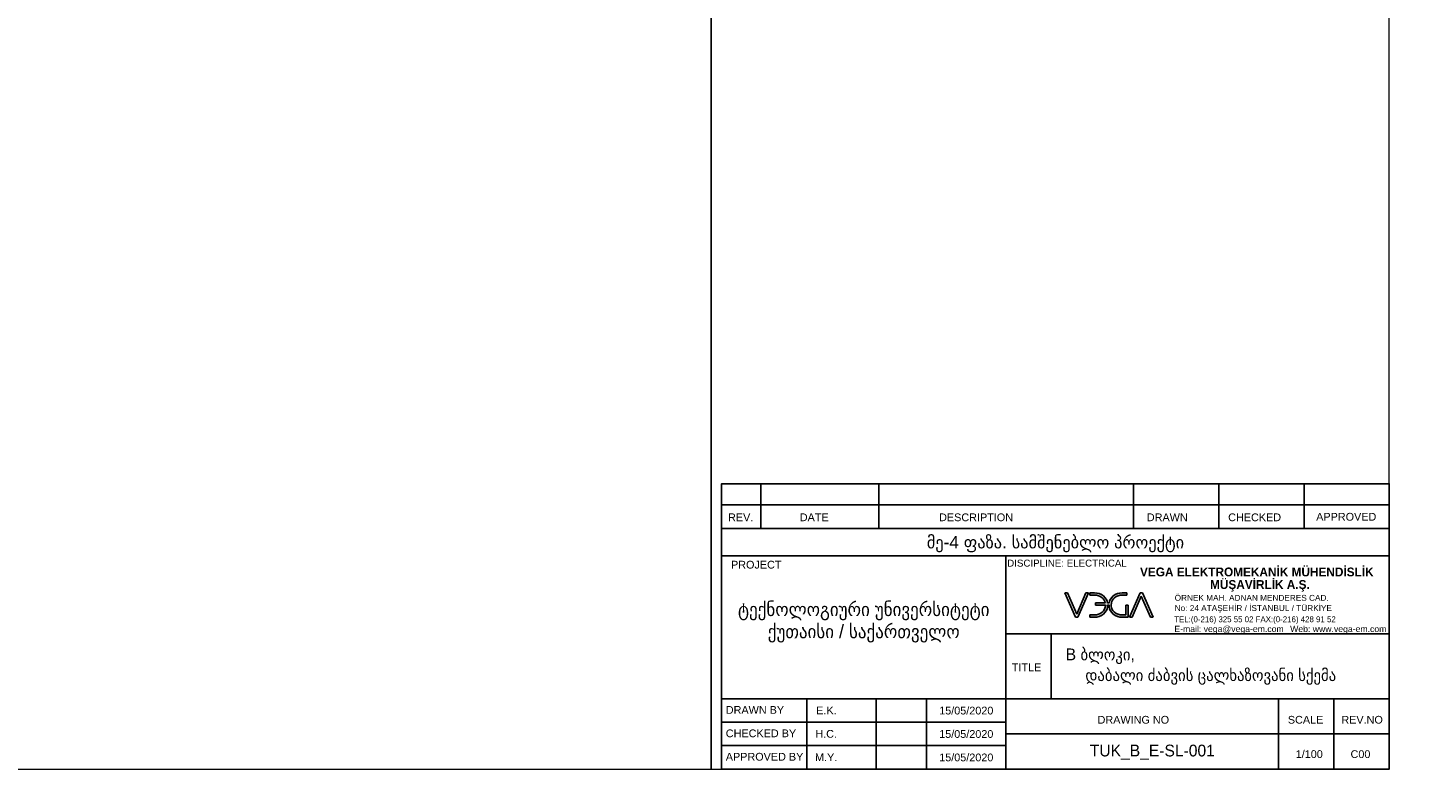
# Model space of a CAD drawing. Header units: millimetres. Extents: x -249865 to 125158, y -30755 to 173378.
# Tile 30 of 34: x 84996 to 121136, y 89278 to 108419. Entities that reach past the tile are written whole.
import ezdxf
from ezdxf.enums import TextEntityAlignment as Align

# ---------------------------------------------------------------- set-up
doc = ezdxf.new("R2010")
doc.units = ezdxf.units.MM
for name, color, linetype in [('_tittle-4-transport', 7, 'Continuous'), ('A-XREF-MIMARI-2$0$-umo_5', 5, 'Continuous'), ('A-XREF-MIMARI-2$0$_tittle-4-transport', 7, 'Continuous'), ('A-XREF-MIMARI-2$0$E-DETAY', 7, 'Continuous'), ('A-XREF-MIMARI-2$0$E-LEJANT', 7, 'Continuous'), ('A-XREF-MIMARI-2$0$M-LEJANT', 7, 'Continuous'), ('A-XREF-MIMARI-2$0$XR LEH-ELC-TITLE_BLOCK$0$E-LEH-TITLE_BLOCK', 7, 'Continuous'), ('E-LEJANT', 7, 'Continuous'), ('E-TRANSFORMER', 7, 'Continuous')]:
    doc.layers.add(name, color=color, linetype=linetype)
doc.layers.add('A-XREF-MIMARI-2$0$M_NOTE', color=8, linetype='Continuous', lineweight=5)
doc.styles.add('A-XREF-MIMARI-2$0$AYMAN', font='arial.ttf')
doc.styles.add('A-XREF-MIMARI-2$0$ikkz_a-zzgr01$0$ARIAL', font='arial.ttf')
doc.styles.add('A-XREF-MIMARI-2$0$XR LEH-ELC-TITLE_BLOCK$0$Century Gothic', font='GOTHIC.TTF', dxfattribs={"height": 0.2})
doc.styles.add('A-XREF-MIMARI-2$0$XR LEH-ELC-TITLE_BLOCK$0$Century Gothic_B', font='GOTHICB.TTF', dxfattribs={"height": 0.3})
doc.styles.add('ikkz_a-zzgr01$0$ARIAL', font='arial.ttf')

# ---------------------------------------------------------------- blocks, each defined once
blk = doc.blocks.new('A-XREF-MIMARI-2$0$VEGA-LOGO')
h = blk.add_hatch(color=142)
h.dxf.hatch_style = 1
edge = h.paths.add_edge_path()
edge.add_arc((80.14444967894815, -39.43433498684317), 39.43433498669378, 51.59199016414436, 90)
edge.add_line((80.14444967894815, 0), (67.72018931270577, 0))
edge.add_line((67.72018931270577, 0), (67.72018931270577, -6.270387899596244))
edge.add_line((67.72018931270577, -6.270387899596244), (80.14444967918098, -6.270387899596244))
edge.add_arc((80.14444967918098, -39.43433498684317), 33.1639470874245, 51.59199016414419, 90, ccw=False)
edge.add_arc((85.23204517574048, -33.01723007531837), 24.97475522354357, 12.551694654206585, 51.59199016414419, ccw=False)
edge.add_line((109.6099119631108, -27.58970675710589), (82.76912027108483, -27.58970675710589))
edge.add_line((82.76912027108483, -27.58970675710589), (82.76912027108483, -33.86009465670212))
edge.add_line((82.76912027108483, -33.86009465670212), (110.2034148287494, -33.86009465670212))
edge.add_arc((85.23204517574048, -33.44888165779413), 24.97475522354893, 308.40800983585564, 359.0565739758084, ccw=False)
edge.add_arc((80.14444967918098, -27.03177674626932), 33.1639470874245, 270, 308.40800983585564, ccw=False)
edge.add_line((80.14444967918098, -60.19572383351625), (67.72018931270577, -60.19572383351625))
edge.add_line((67.72018931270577, -60.19572383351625), (67.72018931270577, -66.46611173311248))
edge.add_line((67.72018931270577, -66.46611173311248), (80.14444967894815, -66.46611173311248))
edge.add_arc((80.14444967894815, -27.03177674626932), 39.43433498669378, 270, 308.4080098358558)
edge.add_arc((85.23204517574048, -33.44888165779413), 31.24514312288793, 308.4080098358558, 349.9965344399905)
edge.add_line((116.0021761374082, -38.8764049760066), (116.0021761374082, -33.86009465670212))
edge.add_line((116.0021761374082, -33.86009465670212), (119.7644088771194, -33.86009465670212))
edge.add_line((119.7644088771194, -33.86009465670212), (119.7644088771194, -38.8764049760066))
edge.add_arc((150.5345398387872, -33.44888165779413), 31.24514312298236, 190.0034655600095, 231.5919901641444)
edge.add_arc((155.6221353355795, -27.03177674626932), 39.43433498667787, 231.5919901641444, 270)
edge.add_line((155.6221353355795, -66.46611173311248), (171.8086284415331, -66.46611173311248))
edge.add_line((171.8086284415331, -66.46611173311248), (171.8086284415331, -33.86009465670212))
edge.add_line((171.8086284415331, -33.86009465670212), (165.5382405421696, -33.86009465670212))
edge.add_line((165.5382405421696, -33.86009465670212), (165.5382405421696, -60.19572383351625))
edge.add_line((165.5382405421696, -60.19572383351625), (155.6221353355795, -60.19572383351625))
edge.add_arc((155.6221353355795, -27.03177674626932), 33.16394708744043, 231.5919901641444, 270, ccw=False)
edge.add_arc((150.5345398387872, -33.44888165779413), 24.97475522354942, 166.4317249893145, 231.5919901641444, ccw=False)
edge.add_arc((149.909513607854, -32.45776531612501), 24.14847150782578, 128.0706102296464, 168.3701237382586, ccw=False)
edge.add_arc((155.6221353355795, -39.43433498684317), 33.16394708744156, 90, 128.4080098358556, ccw=False)
edge.add_line((155.6221353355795, -6.270387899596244), (168.0463957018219, -6.270387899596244))
edge.add_line((168.0463957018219, -6.270387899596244), (168.0463957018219, 0))
edge.add_line((168.0463957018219, 0), (155.6221353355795, 0))
edge.add_arc((155.6221353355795, -39.43433498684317), 39.43433498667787, 90, 128.4080098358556)
edge.add_arc((150.5345398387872, -33.01723007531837), 31.24514312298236, 128.4080098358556, 169.9965344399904)
edge.add_line((119.7644088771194, -27.58970675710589), (116.0021761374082, -27.58970675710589))
edge.add_arc((85.23204517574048, -33.01723007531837), 31.24514312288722, 10.00346556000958, 51.59199016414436)
for p, q in [((28.84378433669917, -66.46611173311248), (0, 0)), ((0, 0), (6.796579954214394, 0)), ((6.796579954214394, 0), (31.97897828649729, -57.71062346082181)), ((31.97897828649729, -57.71062346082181), (57.16137661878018, 0)), ((63.95795657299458, 0), (35.11417223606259, -66.46611173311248)), ((57.16137661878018, 0), (63.95795657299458, 0)), ((67.72018931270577, 0), (67.72018931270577, -6.270387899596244)), ((80.14444967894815, 0), (67.72018931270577, 0)), ((155.6221353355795, 0), (168.0463957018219, 0)), ((168.0463957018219, 0), (168.0463957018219, -6.270387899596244)), ((204.4146455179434, 0), (175.5708611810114, -66.46611173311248)), ((210.6850334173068, 0), (204.4146455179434, 0)), ((239.5288177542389, -66.46611173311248), (210.6850334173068, 0)), ((67.72018931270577, -6.270387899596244), (80.14444967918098, -6.270387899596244)), ((82.76912027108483, -27.58970675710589), (82.76912027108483, -33.86009465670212)), ((109.6099119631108, -27.58970675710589), (82.76912027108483, -27.58970675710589)), ((82.76912027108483, -33.86009465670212), (110.2034148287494, -33.86009465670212)), ((116.0021761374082, -27.58970675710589), (119.7644088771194, -27.58970675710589)), ((116.0021761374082, -38.8764049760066), (116.0021761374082, -33.86009465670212)), ((116.0021761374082, -33.86009465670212), (119.7644088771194, -33.86009465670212)), ((119.7644088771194, -33.86009465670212), (119.7644088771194, -38.8764049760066)), ((168.0463957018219, -6.270387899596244), (155.6221353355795, -6.270387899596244)), ((165.5382405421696, -33.86009465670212), (171.8086284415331, -33.86009465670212)), ((165.5382405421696, -60.19572383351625), (165.5382405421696, -33.86009465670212)), ((171.8086284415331, -33.86009465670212), (171.8086284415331, -66.46611173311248)), ((182.3674411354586, -66.46611173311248), (207.5498394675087, -8.755488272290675)), ((207.5498394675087, -8.755488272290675), (232.7322377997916, -66.46611173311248)), ((35.11417223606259, -66.46611173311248), (28.84378433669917, -66.46611173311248)), ((80.14444967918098, -60.19572383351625), (67.72018931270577, -60.19572383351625)), ((67.72018931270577, -60.19572383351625), (67.72018931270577, -66.46611173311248)), ((67.72018931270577, -66.46611173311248), (80.14444967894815, -66.46611173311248)), ((155.6221353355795, -60.19572383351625), (165.5382405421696, -60.19572383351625)), ((171.8086284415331, -66.46611173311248), (155.6221353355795, -66.46611173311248)), ((175.5708611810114, -66.46611173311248), (182.3674411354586, -66.46611173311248)), ((232.7322377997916, -66.46611173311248), (239.5288177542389, -66.46611173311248))]:
    blk.add_line(p, q)
for centre, radius, start, end in [((80.14444967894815, -39.43433498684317), 39.43433498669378, 51.59199016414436, 90), ((80.14444967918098, -39.43433498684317), 33.1639470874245, 51.59199016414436, 90), ((85.23204517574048, -33.01723007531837), 24.97475522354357, 12.5516946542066, 51.59199016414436), ((85.23204517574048, -33.44888165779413), 24.97475522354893, 308.4080098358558, 359.0565739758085), ((85.23204517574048, -33.01723007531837), 31.24514312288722, 10.00346556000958, 51.59199016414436), ((150.5345398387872, -33.01723007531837), 31.24514312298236, 128.4080098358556, 169.9965344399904), ((150.5345398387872, -33.44888165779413), 24.97475522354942, 166.4317249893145, 231.5919901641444), ((149.909513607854, -32.45776531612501), 24.14847150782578, 128.0706102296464, 168.3701237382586), ((155.6221353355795, -39.43433498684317), 39.43433498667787, 90, 128.4080098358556), ((155.6221353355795, -39.43433498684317), 33.16394708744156, 90, 128.4080098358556), ((80.14444967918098, -27.03177674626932), 33.1639470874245, 270, 308.4080098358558), ((80.14444967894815, -27.03177674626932), 39.43433498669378, 270, 308.4080098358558), ((85.23204517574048, -33.44888165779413), 31.24514312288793, 308.4080098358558, 349.9965344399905), ((150.5345398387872, -33.44888165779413), 31.24514312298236, 190.0034655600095, 231.5919901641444), ((155.6221353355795, -27.03177674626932), 39.43433498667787, 231.5919901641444, 270), ((155.6221353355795, -27.03177674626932), 33.16394708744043, 231.5919901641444, 270)]:
    blk.add_arc(centre, radius, start, end)

msp = doc.modelspace()

# ---------------------------------------------------------------- linework, layer by layer
at = {"layer": 'A-XREF-MIMARI-2$0$-umo_5', "color": 7}
for p, q in [((103916.8311261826, 95493.6271718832), (103916.8311261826, 96648.50404760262)), ((106962.5475898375, 96648.50404760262), (106962.5475898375, 95493.6271718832)), ((113536.327202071, 96648.50404760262), (113536.327202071, 95493.6271718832)), ((115735.8347049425, 96648.50404760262), (115735.8347049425, 95493.6271718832)), ((117935.3422078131, 96648.50404760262), (117935.3422078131, 95493.6271718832)), ((102901.5923049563, 95493.6271718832), (102901.5923049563, 89277.8586639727)), ((102901.5923049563, 95493.6271718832), (120134.8497104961, 95493.6271718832)), ((102901.5923049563, 95493.6271718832), (119731.6066683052, 95493.6271718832)), ((120134.8497104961, 95493.6271718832), (120134.8497104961, 89277.8586639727)), ((110237.0659475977, 94783.98353309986), (102901.5923049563, 94783.98353309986)), ((110237.0659475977, 94783.98353309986), (120134.8497104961, 94783.98353309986)), ((110237.0659475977, 94783.98353309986), (110237.0659475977, 89277.8586639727)), ((110237.0659475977, 92771.14634999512), (120134.8497104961, 92771.14634999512)), ((111406.602588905, 92771.14634999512), (111406.602588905, 91092.45235384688)), ((102901.5923049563, 91092.45235384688), (120134.8497104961, 91092.45235384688)), ((105101.0998078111, 91092.45235384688), (105101.0998078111, 89277.8586639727)), ((106894.7944026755, 91092.45235384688), (106894.7944026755, 89277.8586639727)), ((108192.9538242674, 91092.45235384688), (108192.9538242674, 89277.8586639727)), ((117275.489956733, 91092.45235384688), (117275.489956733, 89277.8586639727)), ((118705.1698335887, 91092.45235384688), (118705.1698335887, 89277.8586639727)), ((102901.5923049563, 90487.58779054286), (110237.0659475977, 90487.58779054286)), ((117275.489956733, 90185.15550890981), (110237.0659475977, 90185.15550890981)), ((120134.8497104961, 90185.15550890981), (117275.489956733, 90185.15550890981)), ((102901.5923049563, 89882.7232272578), (110237.0659475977, 89882.7232272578)), ((102901.5923049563, 89277.8586639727), (120134.8497104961, 89277.8586639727))]:
    msp.add_line(p, q, dxfattribs=at)
for points in [[(102901.5923049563, 96098.62717188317), (120134.8497106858, 96098.62717188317), (120134.8497106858, 96648.50404760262), (102901.5923049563, 96648.50404760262)], [(102901.5923049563, 95493.6271718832), (120134.8497106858, 95493.6271718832), (120134.8497106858, 96098.62717188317), (102901.5923049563, 96098.62717188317)]]:
    msp.add_lwpolyline(points, close=True, dxfattribs=at)
at = {"layer": 'A-XREF-MIMARI-2$0$M_NOTE', "color": 7}
msp.add_lwpolyline([(-249865.1502895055, 89277.8586639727), (120134.8497104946, 89277.8586639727), (120134.8497104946, 173377.8586639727), (-249865.1502895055, 173377.8586639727)], close=True, dxfattribs=at)
at = {"layer": 'E-LEJANT'}
for p, q in [((102631.9060996, 89282.55535076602), (102631.9060996, 173377.8586639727)), ((102631.9060996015, 89282.55535076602), (102631.9060996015, 173377.8586639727))]:
    msp.add_line(p, q, dxfattribs=at)
at = {"layer": 'E-TRANSFORMER'}
msp.add_lwpolyline([(120134.8497104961, 90185.15550890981), (120134.8497104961, 89277.8586639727), (119092.0752725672, 89277.8586639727)], dxfattribs=at)

# ---------------------------------------------------------------- block references
at = {"layer": 'A-XREF-MIMARI-2$0$E-DETAY', "color": 7, "xscale": 9.5, "yscale": 9.5, "zscale": 9.5}
msp.add_blockref('A-XREF-MIMARI-2$0$VEGA-LOGO', (111763.6278888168, 93829.62058736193), dxfattribs=at)

# ---------------------------------------------------------------- texts
at = {"layer": '_tittle-4-transport', "color": 7, "style": 'ikkz_a-zzgr01$0$ARIAL', "width": 0.95}
for s, p in [('დაბალი ძაბვის ცალხაზოვანი სქემა', (115527.6713696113, 91704.40662357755)), ('TUK_B_E-SL-001', (114019.4979490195, 89755.27944713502))]:
    msp.add_text(s, height=303.9613627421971, dxfattribs=at).set_placement(p, align=Align.MIDDLE_CENTER)
at = {"layer": 'A-XREF-MIMARI-2$0$_tittle-4-transport', "color": 7, "style": 'A-XREF-MIMARI-2$0$ikkz_a-zzgr01$0$ARIAL'}
msp.add_text('მე-4 ფაზა. სამშენებლო პროექტი', height=319.9593292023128, dxfattribs=at).set_placement((111518.2210077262, 95138.8053524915), align=Align.MIDDLE_CENTER)
at = {"layer": 'A-XREF-MIMARI-2$0$_tittle-4-transport', "color": 7, "style": 'A-XREF-MIMARI-2$0$ikkz_a-zzgr01$0$ARIAL', "width": 0.95}
for s, height, p in [('ტექნოლოგიური უნივერსიტეტი', 350, (106569.329126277, 93406.1452862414)), ('ქუთაისი / საქართველო', 350, (106569.329126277, 92832.98338629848)), ('B ბლოკი,', 303.9613627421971, (112675.8526156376, 92239.43868158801))]:
    msp.add_text(s, height=height, dxfattribs=at).set_placement(p, align=Align.MIDDLE_CENTER)
at = {"layer": 'A-XREF-MIMARI-2$0$E-LEJANT', "color": 7, "ltscale": 10, "style": 'A-XREF-MIMARI-2$0$AYMAN'}
for s, height, p in [('DISCIPLINE: ELECTRICAL', 180, (110272.27115644, 94506.06483041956)), ('ÖRNEK MAH. ADNAN MENDERES CAD. ', 152, (114596.7663861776, 93623.57024798)), ('No: 24 ATAŞEHİR / İSTANBUL / TÜRKİYE ', 152, (114596.7663861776, 93358.61704310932)), ('E-mail: vega@vega-em.com ', 160, (114588.0958552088, 92816.40604677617)), ('Web: www.vega-em.com ', 160, (117577.6659486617, 92816.40604677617))]:
    msp.add_text(s, height=height, dxfattribs=at).set_placement(p)
at = {"layer": 'A-XREF-MIMARI-2$0$M-LEJANT', "color": 7, "style": 'A-XREF-MIMARI-2$0$AYMAN'}
for s, p in [('REV.', (103393.4878349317, 95779.25136826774)), ('DATE', (105291.1254748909, 95779.25136826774)), ('DESCRIPTION', (109469.7339523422, 95779.25136826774)), ('DRAWN ', (114444.3671004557, 95779.25136826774)), ('CHECKED ', (116699.1299292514, 95779.25136826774)), ('APPROVED', (119025.6505853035, 95793.26342599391)), ('TITLE', (110771.9863345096, 91904.73565954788)), ('DRAWN BY', (103761.5292267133, 90804.23350277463)), ('E.K.', (105607.9392657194, 90791.08205232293)), ('15/05/2020', (109216.9246847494, 90791.08205230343)), ('CHECKED BY', (103916.9180398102, 90199.3689394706)), ('H.C.', (105600.0947909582, 90186.21748901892)), ('15/05/2020', (109216.9246847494, 90186.21748901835)), ('APPROVED BY', (104009.9603317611, 89594.50437618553)), ('M.Y.', (105600.0947909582, 89581.35292573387)), ('15/05/2020', (109216.9246847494, 89581.35292573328))]:
    msp.add_text(s, height=200, dxfattribs=at).set_placement(p, align=Align.MIDDLE)
for s, p in [('PROJECT', (103143.1977942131, 94456.038652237)), ('DRAWING NO', (112606.3252443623, 90449.75183848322)), ('SCALE', (117518.1361273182, 90449.75183848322)), ('REV.NO', (118899.139501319, 90449.75183848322)), ('1/100', (117720.7293034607, 89563.56927815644)), ('C00', (119136.4774950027, 89562.25226801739))]:
    msp.add_text(s, height=200, dxfattribs=at).set_placement(p)
at = {"layer": 'A-XREF-MIMARI-2$0$XR LEH-ELC-TITLE_BLOCK$0$E-LEH-TITLE_BLOCK', "color": 7, "lineweight": 9, "attachment_point": 1}
for s, insert, char_height, width, style in [(' VEGA ELEKTROMEKANİK MÜHENDİSLİK ', (113616.9820337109, 94482.03668580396), 228, 7395.88026878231, 'A-XREF-MIMARI-2$0$XR LEH-ELC-TITLE_BLOCK$0$Century Gothic_B'), ('MÜŞAVİRLİK A.Ş.', (115509.5622986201, 94157.58155405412), 228, 3040.319674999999, 'A-XREF-MIMARI-2$0$XR LEH-ELC-TITLE_BLOCK$0$Century Gothic_B'), ('TEL:(0-216) 325 55 02 FAX:(0-216) 428 91 52', (114585.0195711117, 93221.88896581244), 152, 6214.681500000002, 'A-XREF-MIMARI-2$0$XR LEH-ELC-TITLE_BLOCK$0$Century Gothic')]:
    msp.add_mtext(s, dxfattribs=dict(at, insert=insert, char_height=char_height, width=width, style=style))

doc.saveas('drawing.dxf')
